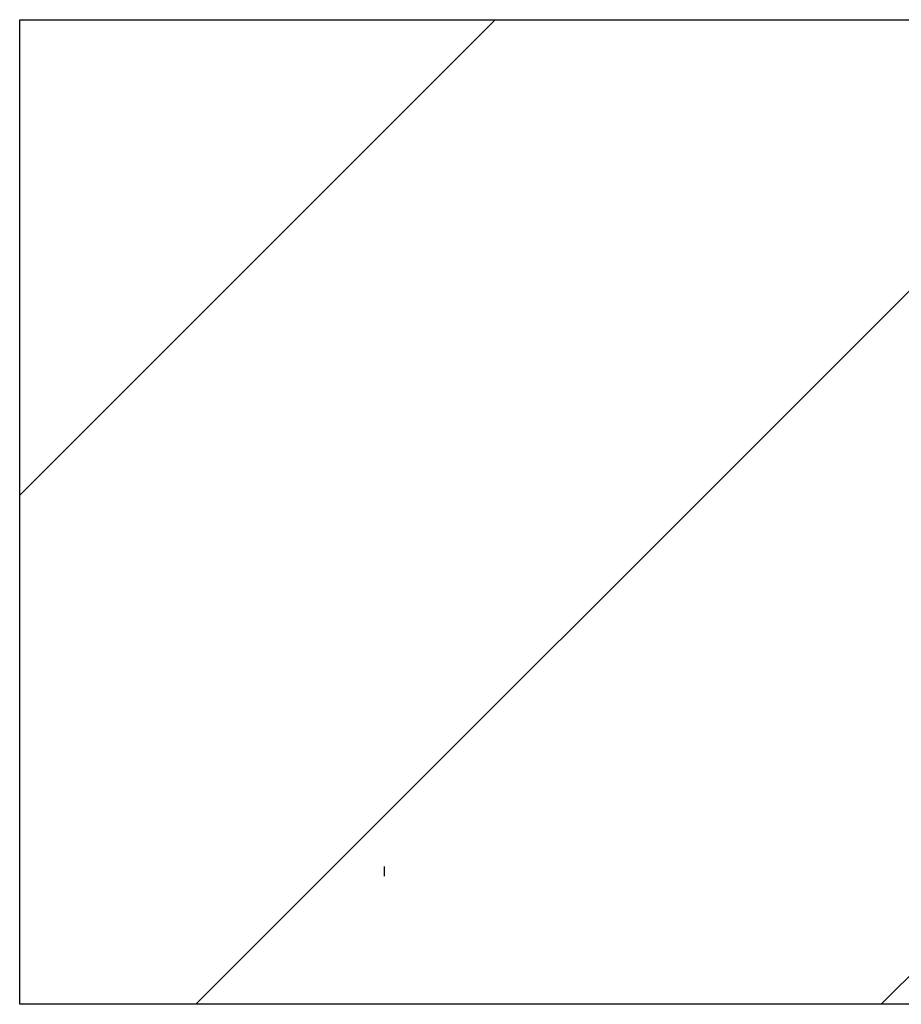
# Model space of a CAD drawing. Header units: millimetres. Extents: x -6500 to 4200, y 0 to 5940.
# Tile 1 of 157: x -5682 to -5592, y 697 to 797. Entities that reach past the tile are written whole.
import ezdxf

# ---------------------------------------------------------------- set-up
doc = ezdxf.new("R2010")
doc.units = ezdxf.units.MM
doc.layers.add('151', color=250, linetype='Continuous')
doc.layers.add('160', color=250, linetype='Continuous')

msp = doc.modelspace()

# ---------------------------------------------------------------- hatches: boundary and pattern name
at = {"layer": '160', "linetype": 'Continuous', "lineweight": -3}
h = msp.add_hatch(dxfattribs=at)
h.set_pattern_fill('ANSI31', color=256, scale=15.5, style=0)
h.set_pattern_definition([(45, (-6500, 0), (-34.7985, 34.7985), [])])
h.paths.add_polyline_path([(-4431.66, 697.02), (-4581.66, 697.02), (-4581.66, 797.02), (-4431.66, 797.02)], flags=0)
h.paths.add_polyline_path([(-5531.66, 697.02), (-5681.66, 697.02), (-5681.66, 797.02), (-5531.66, 797.02)], flags=0)

# ---------------------------------------------------------------- linework, layer by layer
at = {"layer": '151', "linetype": 'Continuous', "lineweight": -3}
for p, q in [((-5681.66, 797.02), (-5531.66, 797.02)), ((-5681.66, 697.02), (-5681.66, 797.02)), ((-5644.66, 711.02), (-5644.66, 710.02)), ((-5644.66, 711.02), (-5644.66, 710.02)), ((-5531.66, 697.02), (-5681.66, 697.02))]:
    msp.add_line(p, q, dxfattribs=at)

doc.saveas('drawing.dxf')
